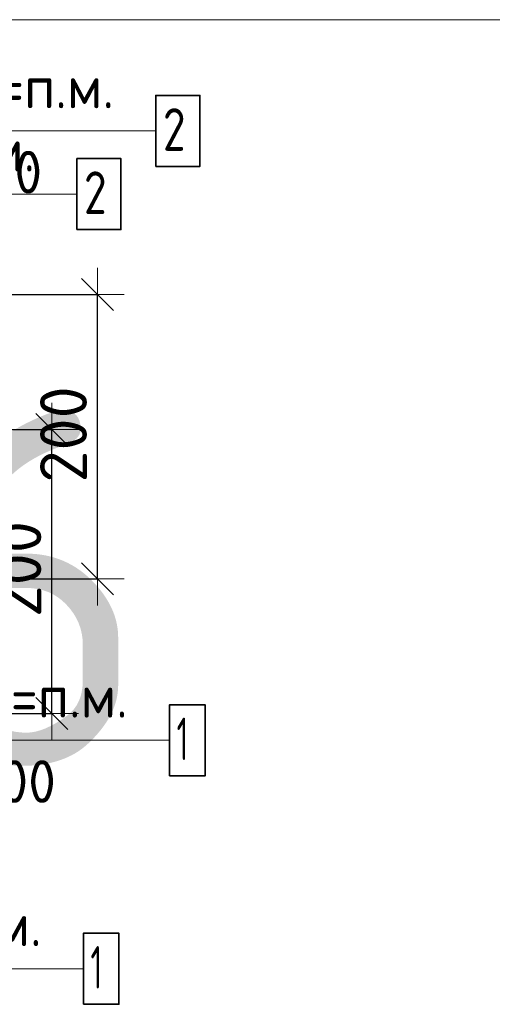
# Model space of a CAD drawing. Header units: metres. Extents: x -38 to 97, y -15 to 21.
# Tile 142 of 229: x 72.754 to 73.087, y 6.179 to 6.872. Entities that reach past the tile are written whole.
import ezdxf

# ---------------------------------------------------------------- set-up
doc = ezdxf.new("R2010")
doc.units = ezdxf.units.M
doc.header["$PDMODE"] = 65
for name, color, linetype, lineweight in [('XR$3$Арм. стержнями верхней зоны', 180, 'Continuous', 35), ('XR$3$Арм. стержнями нижней зоны', 180, 'Continuous', 35), ('XR$3$Размерная линия_ общее', 7, 'Continuous', 13), ('XR$4$Арм. стержнями верхней зоны', 180, 'Continuous', 35), ('XR$4$Арм. стержнями нижней зоны', 180, 'Continuous', 35), ('XR$4$Размерная линия_ общее', 7, 'Continuous', 13)]:
    doc.layers.add(name, color=color, linetype=linetype, lineweight=lineweight)
doc.styles.add('ISOCPEUR', font='txt')
doc.dimstyles.new('DIMSTYLE_8', dxfattribs={"dimtxt": 0.033, "dimasz": 0.0375, "dimexe": 0, "dimexo": 0, "dimgap": 0.0165, "dimtad": 2, "dimdec": 0, "dimlfac": 1000, "dimrnd": 1, "dimzin": 12, "dimdsep": 46, "dimtxsty": 'ISOCPEUR', "dimblk1": 'ALL_ML_STRICH', "dimblk2": 'ALL_ML_STRICH', "dimsah": 1, "dimcen": 0, "dimclrd": 7, "dimclre": 256, "dimclrt": 7, "dimadec": 0, "dimazin": 0, "dimtfac": 1, "dimtdec": 0, "dimtix": 1, "dimtmove": 2, "dimatfit": 3, "dimfxl": 0, "dimtzin": 0, "dimlwd": 0, "dimlwe": -3, "dimarcsym": 0})

# ---------------------------------------------------------------- blocks, each defined once
blk = doc.blocks.new('ALL_ML_STRICH')
at = {"color": 0, "linetype": 'ByBlock', "lineweight": -2}
for p, q in [((0, -0.5), (0, 0.5)), ((-0.3, -0.3), (0.3, 0.3)), ((-1, 0), (0.5, 0))]:
    blk.add_line(p, q, dxfattribs=at)
blk = doc.blocks.new('*D72')
at = {"layer": 'DEFPOINTS', "color": 7, "linetype": 'Continuous', "lineweight": 13, "transparency": 33554687}
for p in [(72.63764, 6.67826), (72.63764, 6.47826), (72.80919, 6.47826)]:
    blk.add_point(p, dxfattribs=at)
at = {"layer": 'XR$3$Размерная линия_ общее', "color": 253, "linetype": 'Continuous', "lineweight": -2, "true_color": 0xa0a0a0, "transparency": 33554687}
for p, q in [((72.65764, 6.67826), (72.80919, 6.67826)), ((72.65764, 6.47826), (72.80919, 6.47826))]:
    blk.add_line(p, q, dxfattribs=at)
at = {"layer": 'XR$3$Размерная линия_ общее', "color": 7, "linetype": 'Continuous', "lineweight": -2, "transparency": 33554687}
blk.add_line((72.80919, 6.47826), (72.80919, 6.67826), dxfattribs=at)
at = {"layer": 'XR$3$Размерная линия_ общее', "color": 7, "linetype": 'Continuous', "lineweight": 13, "transparency": 33554687, "xscale": 0.0375, "yscale": 0.0375, "zscale": 0.0375}
for p, rotation in [((72.80919, 6.67826), 90), ((72.80919, 6.47826), 270)]:
    blk.add_blockref('ALL_ML_STRICH', p, dxfattribs=dict(at, rotation=rotation))
at = {"layer": 'XR$3$Размерная линия_ общее', "color": 7, "linetype": 'Continuous', "lineweight": 13, "transparency": 33554687, "insert": (72.78519, 6.57991), "char_height": 0.033, "width": 0.099, "attachment_point": 5, "rotation": 90, "style": 'ISOCPEUR'}
blk.add_mtext('\\A1;{200}', dxfattribs=at)
blk = doc.blocks.new('*D494')
at = {"layer": 'DEFPOINTS', "color": 7, "linetype": 'Continuous', "lineweight": 13, "transparency": 33554687}
for p in [(72.60555, 6.58345), (72.60555, 6.38345), (72.77709, 6.38345)]:
    blk.add_point(p, dxfattribs=at)
at = {"layer": 'XR$4$Размерная линия_ общее', "color": 253, "linetype": 'Continuous', "lineweight": -2, "true_color": 0xa0a0a0, "transparency": 33554687}
for p, q in [((72.62555, 6.58345), (72.77709, 6.58345)), ((72.62555, 6.38345), (72.77709, 6.38345))]:
    blk.add_line(p, q, dxfattribs=at)
at = {"layer": 'XR$4$Размерная линия_ общее', "color": 7, "linetype": 'Continuous', "lineweight": -2, "transparency": 33554687}
blk.add_line((72.77709, 6.38345), (72.77709, 6.58345), dxfattribs=at)
at = {"layer": 'XR$4$Размерная линия_ общее', "color": 7, "linetype": 'Continuous', "lineweight": 13, "transparency": 33554687, "xscale": 0.0375, "yscale": 0.0375, "zscale": 0.0375}
for p, rotation in [((72.77709, 6.58345), 90), ((72.77709, 6.38345), 270)]:
    blk.add_blockref('ALL_ML_STRICH', p, dxfattribs=dict(at, rotation=rotation))
at = {"layer": 'XR$4$Размерная линия_ общее', "color": 7, "linetype": 'Continuous', "lineweight": 13, "transparency": 33554687, "insert": (72.75309, 6.4851), "char_height": 0.033, "width": 0.099, "attachment_point": 5, "rotation": 90, "style": 'ISOCPEUR'}
blk.add_mtext('\\A1;{200}', dxfattribs=at)

msp = doc.modelspace()

# ---------------------------------------------------------------- linework, layer by layer
at = {"color": 7, "linetype": 'Continuous', "lineweight": 13, "transparency": 33554687}
msp.add_line((86.41979, 6.87171), (67.91979, 6.87171), dxfattribs=at)
at = {"layer": 'XR$3$Арм. стержнями верхней зоны', "color": 7, "linetype": 'Continuous', "lineweight": 13, "transparency": 33554687}
msp.add_line((72.62411, 6.79343), (72.85011, 6.79343), dxfattribs=at)
at = {"layer": 'XR$3$Арм. стержнями верхней зоны', "color": 7, "linetype": 'Continuous', "lineweight": 35, "transparency": 33554687}
msp.add_lwpolyline([(72.85011, 6.76843), (72.88111, 6.76843), (72.88111, 6.81843), (72.85011, 6.81843), (72.85011, 6.76843)], dxfattribs=at)
at = {"layer": 'XR$3$Арм. стержнями нижней зоны', "color": 7, "linetype": 'Continuous', "lineweight": 13, "transparency": 33554687}
msp.add_line((72.63377, 6.36468), (72.85977, 6.36468), dxfattribs=at)
at = {"layer": 'XR$3$Арм. стержнями нижней зоны', "color": 7, "linetype": 'Continuous', "lineweight": 35, "transparency": 33554687}
msp.add_lwpolyline([(72.85977, 6.33968), (72.88477, 6.33968), (72.88477, 6.38968), (72.85977, 6.38968), (72.85977, 6.33968)], dxfattribs=at)
at = {"layer": 'XR$4$Арм. стержнями верхней зоны', "color": 7, "linetype": 'Continuous', "lineweight": 13, "transparency": 33554687}
msp.add_line((72.56858, 6.74899), (72.79458, 6.74899), dxfattribs=at)
at = {"layer": 'XR$4$Арм. стержнями верхней зоны', "color": 7, "linetype": 'Continuous', "lineweight": 35, "transparency": 33554687}
msp.add_lwpolyline([(72.79458, 6.72399), (72.82558, 6.72399), (72.82558, 6.77399), (72.79458, 6.77399), (72.79458, 6.72399)], dxfattribs=at)
at = {"layer": 'XR$4$Арм. стержнями нижней зоны', "color": 7, "linetype": 'Continuous', "lineweight": 13, "transparency": 33554687}
msp.add_line((72.5732, 6.20393), (72.7992, 6.20393), dxfattribs=at)
at = {"layer": 'XR$4$Арм. стержнями нижней зоны', "color": 7, "linetype": 'Continuous', "lineweight": 35, "transparency": 33554687}
msp.add_lwpolyline([(72.7992, 6.17893), (72.8242, 6.17893), (72.8242, 6.22893), (72.7992, 6.22893), (72.7992, 6.17893)], dxfattribs=at)

# ---------------------------------------------------------------- texts
at = {"color": 7, "linetype": 'Continuous', "lineweight": 35, "transparency": 33554687, "insert": (70.35063, 6.34671), "char_height": 0.25, "width": 2.7437149, "attachment_point": 7, "style": 'ISOCPEUR'}
msp.add_mtext('\\W0.96;ГОСТ 34028-2016', dxfattribs=at)
at = {"layer": 'XR$3$Арм. стержнями верхней зоны', "color": 7, "linetype": 'Continuous', "lineweight": 25, "transparency": 33554687, "char_height": 0.03, "attachment_point": 7, "style": 'ISOCPEUR'}
for s, insert, width in [('\\W0.94;ø10 L=п.м.', (72.64411, 6.80943), 0.1999832), ('\\W0.78;2', (72.85511, 6.77943), 0.0326407), ('\\W0.95;ш.200 ', (72.6786, 6.74943), 0.1311997)]:
    msp.add_mtext(s, dxfattribs=dict(at, insert=insert, width=width))
at = {"layer": 'XR$3$Арм. стержнями нижней зоны', "color": 7, "linetype": 'Continuous', "lineweight": 25, "transparency": 33554687, "char_height": 0.03, "attachment_point": 7, "style": 'ISOCPEUR'}
for s, insert, width in [('\\W0.94;ø10 L=п.м.', (72.65377, 6.38068), 0.1999832), ('\\W0.56;1', (72.86477, 6.35068), 0.0233333), ('\\W0.95;ш.200 ', (72.68827, 6.32068), 0.1311997)]:
    msp.add_mtext(s, dxfattribs=dict(at, insert=insert, width=width))
at = {"layer": 'XR$4$Арм. стержнями верхней зоны', "color": 7, "linetype": 'Continuous', "lineweight": 25, "transparency": 33554687, "char_height": 0.03, "attachment_point": 7, "style": 'ISOCPEUR'}
for s, insert, width in [('\\W0.94;ø10 L=п.м.', (72.58858, 6.76499), 0.1999832), ('\\W0.78;2', (72.79958, 6.73499), 0.0326407)]:
    msp.add_mtext(s, dxfattribs=dict(at, insert=insert, width=width))
at = {"layer": 'XR$4$Арм. стержнями нижней зоны', "color": 7, "linetype": 'Continuous', "lineweight": 25, "transparency": 33554687, "char_height": 0.03, "attachment_point": 7, "style": 'ISOCPEUR'}
for s, insert, width in [('\\W0.94;ø10 L=п.м.', (72.5932, 6.21993), 0.1999831), ('\\W0.56;1', (72.8042, 6.18993), 0.0233333)]:
    msp.add_mtext(s, dxfattribs=dict(at, insert=insert, width=width))

# ---------------------------------------------------------------- dimensions: what is measured, and where the dimension line sits
at = {"layer": 'XR$3$Размерная линия_ общее', "color": 7, "linetype": 'Continuous', "lineweight": 13, "transparency": 33554687}
dim = msp.add_linear_dim(base=(72.80919, 6.67826), p1=(72.65764, 6.47826), p2=(72.65764, 6.67826), angle=90, dimstyle='DIMSTYLE_8', override={"dimpost": '<>', "dimclrd": 7, "dimclre": 253, "dimclrt": 7, "dimlwd": 0, "dimlwe": 65533}, dxfattribs=at)
dim.commit()
dim.dimension.update_dxf_attribs({"geometry": '*D72', "text_midpoint": (72.78519, 6.57991), "dimtype": 160})
at = {"layer": 'XR$4$Размерная линия_ общее', "color": 7, "linetype": 'Continuous', "lineweight": 13, "transparency": 33554687}
dim = msp.add_linear_dim(base=(72.77709, 6.58345), p1=(72.62555, 6.38345), p2=(72.62555, 6.58345), angle=90, dimstyle='DIMSTYLE_8', override={"dimpost": '<>', "dimclrd": 7, "dimclre": 253, "dimclrt": 7, "dimlwd": 0, "dimlwe": 65533}, dxfattribs=at)
dim.commit()
dim.dimension.update_dxf_attribs({"geometry": '*D494', "text_midpoint": (72.75309, 6.4851), "dimtype": 160})

doc.saveas('drawing.dxf')
